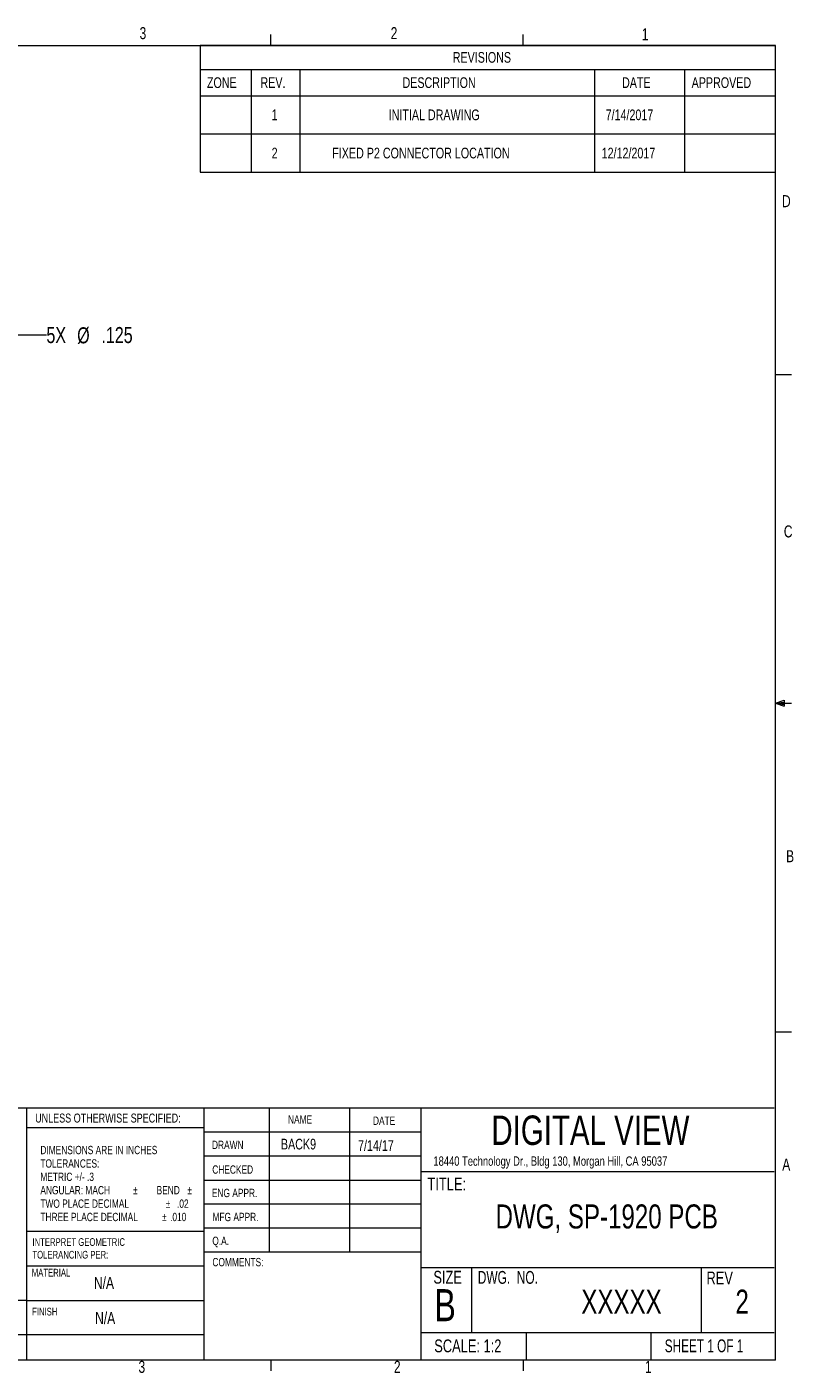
# Model space of a CAD drawing. Header units: inches. Extents: x 0.5 to 16.5, y 0.3 to 10.8.
# Tile 5 of 5: x 10.5 to 16.5, y 0.3 to 10.8. Entities that reach past the tile are written whole.
import ezdxf

# ---------------------------------------------------------------- set-up
doc = ezdxf.new("R2010")
doc.units = ezdxf.units.IN
doc.header["$MEASUREMENT"] = 0
doc.styles.add('SLDTEXTSTYLE0', font='TXT', dxfattribs={"width": 0.75})
doc.styles.add('SLDTEXTSTYLE2', font='TXT', dxfattribs={"width": 0.694444})
doc.styles.add('SLDTEXTSTYLE3', font='TXT', dxfattribs={"width": 0.6875})
doc.dimstyles.new('SLDDIMSTYLE2', dxfattribs={"dimtxt": 0.125, "dimasz": 0.13, "dimexe": 0, "dimexo": 0.0625, "dimgap": 0.03125, "dimtad": 0, "dimtih": 1, "dimtoh": 1, "dimdec": 3, "dimrnd": 1e-09, "dimzin": 12, "dimdsep": 46, "dimtxsty": 'SLDTEXTSTYLE0', "dimsah": 1, "dimcen": 0, "dimadec": 0, "dimazin": 3, "dimtfac": 1, "dimtdec": 3, "dimtofl": 0, "dimtmove": 0, "dimatfit": 3, "dimfxl": 0, "dimfrac": 2, "dimtolj": 1, "dimtzin": 12, "dimarcsym": 0})

# ---------------------------------------------------------------- blocks, each defined once
blk = doc.blocks.new('SW_NOTE_1')
at = {"color": 0, "linetype": 'Continuous', "lineweight": 0, "char_height": 0.065, "attachment_point": 1, "style": 'SLDTEXTSTYLE0'}
for s, insert in [('DIMENSIONS ARE IN INCHES', (0, 0.084)), ('TOLERANCES:', (0, -0.021)), ('METRIC +/- .3', (0, -0.125)), ('ANGULAR: MACH', (0, -0.229)), ('%%p', (0.723, -0.229)), ('BEND', (0.907, -0.229)), ('%%p', (1.148, -0.229)), ('TWO PLACE DECIMAL', (0, -0.334)), ('%%p', (0.979, -0.334)), ('.02', (1.066, -0.334)), ('THREE PLACE DECIMAL', (0, -0.438)), ('%%p', (0.95, -0.438)), ('.010', (1.012, -0.438))]:
    blk.add_mtext(s, dxfattribs=dict(at, insert=insert))
blk = doc.blocks.new('SW_NOTE_2')
at = {"color": 0, "linetype": 'Continuous', "lineweight": 0, "char_height": 0.06, "attachment_point": 1, "style": 'SLDTEXTSTYLE0'}
for s, insert in [('INTERPRET GEOMETRIC', (0, 0.077)), ('TOLERANCING PER:', (0, -0.022))]:
    blk.add_mtext(s, dxfattribs=dict(at, insert=insert))
blk = doc.blocks.new('SW_TABLEANNOTATION_0')
at = {"color": 0, "linetype": 'Continuous', "lineweight": 18}
for p, q in [((0, 0), (0, -0.988)), ((4.49, 0), (0, 0)), ((4.49, -0.988), (4.49, 0)), ((0, -0.188), (4.49, -0.188)), ((0.4, -0.188), (0.4, -0.393)), ((0.78, -0.188), (0.78, -0.393)), ((3.077, -0.188), (3.077, -0.393)), ((3.781, -0.188), (3.781, -0.393)), ((0, -0.393), (4.49, -0.393)), ((0.4, -0.393), (0.4, -0.988)), ((0.78, -0.393), (0.78, -0.988)), ((3.077, -0.393), (3.077, -0.988)), ((3.781, -0.393), (3.781, -0.988)), ((0, -0.691), (4.49, -0.691)), ((0, -0.988), (4.49, -0.988))]:
    blk.add_line(p, q, dxfattribs=at)
at = {"color": 0, "linetype": 'Continuous', "lineweight": 18, "attachment_point": 1, "style": 'SLDTEXTSTYLE0'}
for s, insert, char_height in [('REVISIONS', (1.972, -0.052), 0.0833), ('ZONE', (0.054, -0.249), 0.0833), ('REV.', (0.472, -0.249), 0.0833), ('DESCRIPTION', (1.58, -0.249), 0.08333), ('DATE', (3.293, -0.249), 0.0833), ('APPROVED', (3.836, -0.249), 0.0833), ('1', (0.559, -0.5), 0.0833), ('INITIAL DRAWING', (1.472, -0.5), 0.08333), ('7/14/2017', (3.165, -0.5), 0.0833), ('2', (0.559, -0.798), 0.0833), ('FIXED P2 CONNECTOR LOCATION', (1.032, -0.798), 0.08333), ('12/12/2017', (3.134, -0.798), 0.0833)]:
    blk.add_mtext(s, dxfattribs=dict(at, insert=insert, char_height=char_height))
blk = doc.blocks.new('_D_10')
at = {"color": 7, "linetype": 'Continuous', "lineweight": 18}
for p, q in [((9.816, 7.805), (10.438, 8.384)), ((10.438, 8.384), (10.688, 8.384))]:
    blk.add_line(p, q, dxfattribs=at)
blk.add_solid([(9.816, 7.805), (9.925, 7.878), (9.898, 7.908)], dxfattribs=at)
at = {"color": 7, "linetype": 'Continuous', "lineweight": 18, "char_height": 0.125, "attachment_point": 1, "style": 'SLDTEXTSTYLE0'}
for s, insert in [('5X', (10.688, 8.446)), ('%%c', (10.928, 8.444)), ('.125', (11.117, 8.446))]:
    blk.add_mtext(s, dxfattribs=dict(at, insert=insert))

msp = doc.modelspace()

# ---------------------------------------------------------------- linework, layer by layer
at = {"color": 7, "linetype": 'Continuous', "lineweight": 18}
for p, q in [((12.4385, 10.6421), (12.4385, 10.7269)), ((14.4073, 10.6421), (14.4073, 10.7269)), ((0.6263, 10.6421), (16.3763, 10.6421)), ((16.3763, 0.3921), (16.3763, 10.6421)), ((16.3763, 8.0753), (16.5013, 8.0753)), ((16.3763, 5.5128), (16.4434, 5.5368)), ((16.3763, 5.5128), (16.4434, 5.5218)), ((16.3763, 5.5128), (16.5013, 5.5128)), ((16.3763, 5.5128), (16.4434, 5.4902)), ((16.3763, 5.5128), (16.4434, 5.5025)), ((16.4434, 5.5368), (16.4434, 5.4902)), ((16.3763, 2.9503), (16.5013, 2.9503)), ((8.5586, 2.358), (16.3675, 2.358)), ((10.5358, 0.3936), (10.5358, 2.358)), ((11.9172, 2.358), (11.9172, 0.3936)), ((12.4262, 2.358), (12.4262, 1.233)), ((13.0518, 2.358), (13.0518, 1.233)), ((13.6088, 2.358), (13.6088, 0.3936)), ((11.9172, 2.2036), (10.5358, 2.2036)), ((11.9172, 2.1705), (13.6088, 2.1705)), ((11.9172, 1.983), (13.6088, 1.983)), ((11.9172, 1.7955), (13.6088, 1.7955)), ((13.6088, 1.862), (16.3675, 1.862)), ((13.6088, 1.608), (11.9172, 1.608)), ((10.5358, 1.3973), (11.9172, 1.3973)), ((13.6088, 1.4205), (11.9172, 1.4205)), ((13.6088, 1.233), (11.9172, 1.233)), ((10.5358, 1.1273), (11.9172, 1.1273)), ((13.6088, 1.1135), (16.3675, 1.1135)), ((14.0044, 1.1135), (14.0044, 0.6065)), ((15.7956, 1.1135), (15.7956, 0.6065)), ((8.5586, 0.858), (10.5358, 0.858)), ((10.5358, 0.8573), (11.9172, 0.8573)), ((8.5586, 0.5899), (11.9172, 0.5899)), ((13.6088, 0.6065), (16.3675, 0.6065)), ((14.432, 0.6065), (14.432, 0.3936)), ((15.4039, 0.6065), (15.4039, 0.3936)), ((16.3763, 0.3921), (0.6263, 0.3921)), ((12.4385, 0.3921), (12.4385, 0.3073)), ((14.4073, 0.3921), (14.4073, 0.3073))]:
    msp.add_line(p, q, dxfattribs=at)

# ---------------------------------------------------------------- block references
msp.add_blockref('SW_TABLEANNOTATION_0', (11.8865, 10.6421), dxfattribs=at)
at = {"color": 7, "linetype": 'Continuous', "lineweight": 0}
for name, p in [('SW_NOTE_1', (10.6409, 1.978)), ('SW_NOTE_2', (10.5788, 1.2651))]:
    msp.add_blockref(name, p, dxfattribs=at)

# ---------------------------------------------------------------- texts
for s, insert, char_height, attachment_point, style in [('3', (11.4149, 10.7842), 0.0937, 1, 'SLDTEXTSTYLE0'), ('2', (13.3741, 10.7842), 0.0937, 1, 'SLDTEXTSTYLE0'), ('1', (15.3333, 10.7757), 0.0937, 1, 'SLDTEXTSTYLE0'), ('D', (16.4276, 9.4742), 0.0937, 1, 'SLDTEXTSTYLE0'), ('C', (16.4418, 6.8993), 0.0937, 1, 'SLDTEXTSTYLE0'), ('B', (16.4593, 4.3673), 0.0937, 1, 'SLDTEXTSTYLE0'), ('UNLESS OTHERWISE SPECIFIED:', (10.6004, 2.3137), 0.07, 1, 'SLDTEXTSTYLE0'), ('NAME', (12.5732, 2.3005), 0.065, 1, 'SLDTEXTSTYLE0'), ('DATE', (13.236, 2.2906), 0.065, 1, 'SLDTEXTSTYLE0'), ('DIGITAL VIEW', (14.9326, 2.2984), 0.229167, 2, 'SLDTEXTSTYLE0'), ('DRAWN', (11.9799, 2.1021), 0.065, 1, 'SLDTEXTSTYLE0'), ('BACK9', (12.5179, 2.1172), 0.08333, 1, 'SLDTEXTSTYLE0'), ('7/14/17', (13.1196, 2.1062), 0.08333, 1, 'SLDTEXTSTYLE0'), ('CHECKED', (11.982, 1.9097), 0.065, 1, 'SLDTEXTSTYLE0'), ('18440 Technology Dr., Bldg 130, Morgan Hill, CA 95037', (13.7075, 1.9797), 0.072917, 1, 'SLDTEXTSTYLE0'), ('A', (16.4295, 1.9629), 0.0937, 1, 'SLDTEXTSTYLE0'), ('TITLE:', (13.6615, 1.8143), 0.1, 1, 'SLDTEXTSTYLE0'), ('ENG APPR.', (11.9791, 1.7272), 0.065, 1, 'SLDTEXTSTYLE0'), ('DWG, SP-1920 PCB', (15.06, 1.6053), 0.1875, 2, 'SLDTEXTSTYLE0'), ('MFG APPR.', (11.9841, 1.54), 0.065, 1, 'SLDTEXTSTYLE0'), ('Q.A.', (11.9824, 1.354), 0.065, 1, 'SLDTEXTSTYLE0'), ('COMMENTS:', (11.9833, 1.1881), 0.065, 1, 'SLDTEXTSTYLE0'), ('MATERIAL', (10.5737, 1.1033), 0.06, 1, 'SLDTEXTSTYLE0'), ('SIZE', (13.7075, 1.0877), 0.1, 1, 'SLDTEXTSTYLE0'), ('DWG.  NO.', (14.054, 1.0863), 0.1, 1, 'SLDTEXTSTYLE2'), ('REV', (15.8384, 1.0818), 0.1, 1, 'SLDTEXTSTYLE0'), ('N/A', (11.0587, 1.0406), 0.09375, 1, 'SLDTEXTSTYLE0'), ('B', (13.7154, 0.9447), 0.25, 1, 'SLDTEXTSTYLE0'), ('XXXXX', (15.1754, 0.9407), 0.1875, 2, 'SLDTEXTSTYLE0'), ('2', (16.1165, 0.9407), 0.1875, 2, 'SLDTEXTSTYLE0'), ('FINISH', (10.5764, 0.7996), 0.06, 1, 'SLDTEXTSTYLE0'), ('N/A', (11.0681, 0.7661), 0.09375, 1, 'SLDTEXTSTYLE0'), ('SCALE: 1:2', (13.7142, 0.5525), 0.1, 1, 'SLDTEXTSTYLE0'), ('SHEET 1 OF 1', (15.5127, 0.5529), 0.1, 1, 'SLDTEXTSTYLE3'), ('3', (11.4064, 0.3858), 0.0937, 1, 'SLDTEXTSTYLE0'), ('2', (13.3995, 0.3858), 0.0937, 1, 'SLDTEXTSTYLE0'), ('1', (15.3588, 0.3858), 0.0937, 1, 'SLDTEXTSTYLE0')]:
    msp.add_mtext(s, dxfattribs=dict(at, insert=insert, char_height=char_height, attachment_point=attachment_point, style=style))

# ---------------------------------------------------------------- dimensions: what is measured, and where the dimension line sits
at = {"color": 7, "linetype": 'Continuous', "lineweight": 18}
dim = msp.add_diameter_dim_2p(p1=(9.7246, 7.7194), p2=(9.8161, 7.8046), text='5X <>', dimstyle='SLDDIMSTYLE2', dxfattribs=at)
dim.commit()
dim.dimension.update_dxf_attribs({"geometry": '_D_10', "text_midpoint": (11.0641, 8.3836), "dimtype": 163})

doc.saveas('drawing.dxf')
